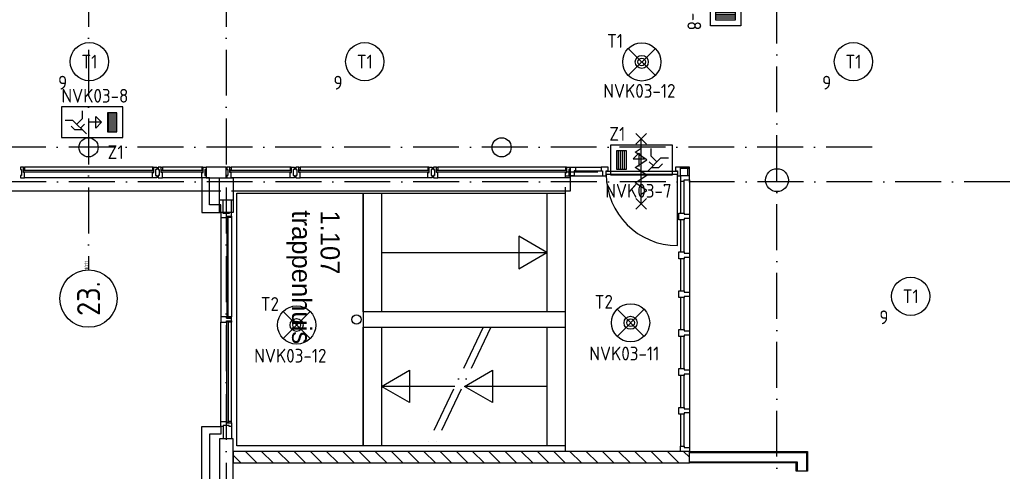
# Model space of a CAD drawing. Header units: millimetres. Extents: x -6587 to 112313, y 244 to 84344.
# Tile 37 of 55: x 65275 to 78146, y 37920 to 43823. Entities that reach past the tile are written whole.
import ezdxf
from ezdxf.enums import TextEntityAlignment as Align

# ---------------------------------------------------------------- set-up
doc = ezdxf.new("R2010")
doc.units = ezdxf.units.MM
doc.header["$LTSCALE"] = 100
doc.linetypes.add('DASHDOT', pattern=[9, 6, -1.5, 0, -1.5])
doc.layers.get('0').update_dxf_attribs({"linetype": 'CONTINUOUS'})
for name, color, linetype in [('AL$2----_STEMPEL', 7, 'CONTINUOUS'), ('AL$7----_STRAMIEN', 1, 'DASHDOT'), ('AL21----_BUITENWAND', 4, 'CONTINUOUS'), ('AL22----_BINNENWAND', 7, 'CONTINUOUS'), ('AL24----_TRAPPEN', 7, 'CONTINUOUS'), ('AL28----_KONSTRUKTIE', 3, 'CONTINUOUS'), ('AL31----_BUITENKOZ', 7, 'CONTINUOUS'), ('AL32----_BINNENKOZ', 7, 'CONTINUOUS'), ('AL65----_BEVEILIGING', 7, 'CONTINUOUS'), ('ALN-----_BLOCKNAAM', 2, 'CONTINUOUS'), ('ALXA1---_RASTER50', 12, 'CONTINUOUS'), ('ALXAB---_PREFABBETON', 1, 'CONTINUOUS'), ('ALXOU---_GLAS', 7, 'CONTINUOUS'), ('BOUW', 8, 'CONTINUOUS'), ('EB63101-_ATTRIB', 2, 'CONTINUOUS'), ('EB63202-_ATTRIB', 2, 'CONTINUOUS'), ('EB63501-_ATTRIB', 2, 'CONTINUOUS'), ('EL63101-_LICHT-ARM', 3, 'CONTINUOUS'), ('EL63202-_NOODVRL-TXT', 3, 'CONTINUOUS'), ('EL63501-_NOODVRL-ARM', 3, 'CONTINUOUS')]:
    doc.layers.add(name, color=color, linetype=linetype)
doc.styles.add('1_8', font='iso', dxfattribs={"width": 0.7, "height": 1.8})
doc.styles.add('BURO-025', font='BUROFONT.shx', dxfattribs={"height": 250})
doc.styles.get("Standard").update_dxf_attribs({"font": 'iso.shx'})

# ---------------------------------------------------------------- blocks, each defined once
blk = doc.blocks.new('ES3G01')
at = {"color": 0}
for p, q in [((-1.77, 1.77), (1.77, -1.77)), ((1.77, 1.77), (-1.77, -1.77))]:
    blk.add_line(p, q, dxfattribs=at)
at = {"color": 6}
blk.add_lwpolyline([(1.77, -1.77), (1.75, -1.75)], dxfattribs=at)
blk.add_circle((0, 0), 2.5)
at = {"color": 0}
for radius in [0.85, 0.5]:
    blk.add_circle((0, 0), radius, dxfattribs=at)
at = {"color": 6, "style": '1_8'}
for tag, flags, p in [('A_CODE', 8, (-3.5, 2.75)), ('SCHAK', 8, (3.5, 2.75)), ('GROEP', 8, (-3.5, -2.75)), ('KAST', 9, (3.5, -2.75))]:
    blk.add_attdef(tag, text='', height=1.8, dxfattribs=dict(at, flags=flags)).set_placement(p, align=Align.MIDDLE)
blk = doc.blocks.new('ES3G00')
blk.add_circle((0, 0), 2.5)
at = {"color": 6, "style": '1_8'}
for tag, flags, p in [('SCHAK', 8, (3.5, 2.75)), ('A_CODE', 8, (0, 0)), ('GROEP', 8, (-3.5, -2.75)), ('KAST', 9, (3.5, -2.75))]:
    blk.add_attdef(tag, text='', height=1.8, dxfattribs=dict(at, flags=flags)).set_placement(p, align=Align.MIDDLE)
blk = doc.blocks.new('ES3N026')
for p, q in [((-1.5, 0.75), (-1, 0.25)), ((0.38, -0.88), (0.38, 0.87)), ((2.25, 1.25), (2.25, -1.25)), ((2.5, 1.25), (2.5, -1.25)), ((2.75, 1.25), (2.75, -1.25)), ((3, 1.25), (3, -1.25))]:
    blk.add_line(p, q)
for points in [[(4.01, 2.01), (4.01, -1.98), (-3.99, -1.98), (-3.99, 2.01)], [(3.25, -1.25), (2, -1.25), (2, 1.25), (3.25, 1.25)], [(0.38, -0.88), (1.12, -0.13), (-0.37, -0.13)]]:
    blk.add_lwpolyline(points, close=True)
for points in [[(-0.75, 1.5), (-2.5, -0.25), (-3.5, -0.25)], [(-1.25, 1), (-2.25, 1), (-2.75, 0.5)], [(-2, 0.25), (-1.25, -0.5), (-1.25, -1.5)]]:
    blk.add_lwpolyline(points)
at = {"color": 2, "style": '1_8', "flags": 8}
blk.add_attdef('NUMMER', text='', height=1.8, dxfattribs=at).set_placement((4, 3.75), align=Align.MIDDLE)
at = {"style": '1_8'}
for tag, flags, p in [('A_CODE', 8, (-3.5, 2.75)), ('SCHAK', 8, (3.5, 2.75)), ('GROEP', 8, (-3.5, -2.75)), ('KAST', 9, (3.5, -2.75))]:
    blk.add_attdef(tag, text='', height=1.8, dxfattribs=dict(at, flags=flags)).set_placement(p, align=Align.MIDDLE_CENTER)
blk = doc.blocks.new('ES3N024')
for p, q in [((-1.5, 0.75), (-1, 0.25)), ((1.25, 0), (-0.5, 0)), ((2.25, 1.25), (2.25, -1.25)), ((2.5, 1.25), (2.5, -1.25)), ((2.75, 1.25), (2.75, -1.25)), ((3, 1.25), (3, -1.25))]:
    blk.add_line(p, q)
for points in [[(4.01, 2.01), (4.01, -1.98), (-3.99, -1.98), (-3.99, 2.01)], [(1.25, 0), (0.5, 0.75), (0.5, -0.75)], [(3.25, -1.25), (2, -1.25), (2, 1.25), (3.25, 1.25)]]:
    blk.add_lwpolyline(points, close=True)
for points in [[(-0.75, 1.5), (-2.5, -0.25), (-3.5, -0.25)], [(-1.25, 1), (-2.25, 1), (-2.75, 0.5)], [(-2, 0.25), (-1.25, -0.5), (-1.25, -1.5)]]:
    blk.add_lwpolyline(points)
at = {"color": 2, "style": '1_8', "flags": 8}
blk.add_attdef('NUMMER', text='', height=1.8, dxfattribs=at).set_placement((4, 3.75), align=Align.MIDDLE)
at = {"style": '1_8'}
for tag, flags, p in [('A_CODE', 8, (-3.5, 2.75)), ('SCHAK', 8, (3.5, 2.75)), ('GROEP', 8, (-3.5, -2.75)), ('KAST', 9, (3.5, -2.75))]:
    blk.add_attdef(tag, text='', height=1.8, dxfattribs=dict(at, flags=flags)).set_placement(p, align=Align.MIDDLE_CENTER)
blk = doc.blocks.new('ES3N021')
for p, q in [((-3, 1.25), (-3, -1.25)), ((-2.75, 1.25), (-2.75, -1.25)), ((-2.5, 1.25), (-2.5, -1.25)), ((-2.25, 1.25), (-2.25, -1.25)), ((-1.25, 0), (0.5, 0)), ((1.5, 0.75), (1, 0.25))]:
    blk.add_line(p, q)
for points in [[(-4, 2), (-4, -2), (4, -2), (4, 2)], [(-3.25, -1.25), (-2, -1.25), (-2, 1.25), (-3.25, 1.25)], [(-1.25, 0), (-0.5, 0.75), (-0.5, -0.75)]]:
    blk.add_lwpolyline(points, close=True)
for points in [[(0.75, 1.5), (2.5, -0.25), (3.5, -0.25)], [(1.25, 1), (2.25, 1), (2.75, 0.5)], [(2, 0.25), (1.25, -0.5), (1.25, -1.5)]]:
    blk.add_lwpolyline(points)
at = {"style": '1_8', "flags": 8}
blk.add_attdef('NUMMER', text='', height=1.8, dxfattribs=at).set_placement((4, 3.75), align=Align.MIDDLE)
at = {"style": '1_8'}
for tag, flags, p in [('A_CODE', 8, (-3.5, 2.75)), ('SCHAK', 8, (3.5, 2.75)), ('GROEP', 8, (-3.5, -2.75)), ('KAST', 9, (3.5, -2.75))]:
    blk.add_attdef(tag, text='', height=1.8, dxfattribs=dict(at, flags=flags)).set_placement(p, align=Align.MIDDLE_CENTER)
blk = doc.blocks.new('1011')
at = {"layer": 'AL$7----_STRAMIEN', "color": 7, "linetype": 'Continuous'}
blk.add_circle((-750, 0), 750, dxfattribs=at)
at = {"layer": 'AL$7----_STRAMIEN', "color": 3, "linetype": 'Continuous'}
blk.add_attdef('STR-NAAM', text='', height=600, rotation=360, dxfattribs=at).set_placement((-750, 0), align=Align.MIDDLE)
at = {"layer": 'ALN-----_BLOCKNAAM', "linetype": 'Continuous'}
blk.add_text('1011', height=100, dxfattribs=at).set_placement((0, 0))

msp = doc.modelspace()

# ---------------------------------------------------------------- linework, layer by layer
at = {"color": 8, "linetype": 'Continuous'}
for p, q in [((72474.8, 41895), (72541.8, 41895)), ((72474.8, 41781), (72474.8, 41895)), ((72541.8, 41848), (72524.8, 41848)), ((72524.8, 41848), (72524.8, 41781)), ((72541.8, 41895), (72541.8, 41848)), ((72967.8, 41895), (72877.8, 41895)), ((72877.8, 41895), (72877.8, 41848)), ((72877.8, 41848), (72894.8, 41848)), ((72894.8, 41848), (72894.8, 41781)), ((72940.8, 41781), (72940.8, 41848)), ((72940.8, 41848), (72967.8, 41848)), ((72967.8, 41848), (72967.8, 41895)), ((73914.8, 41895), (73847.8, 41895)), ((73847.8, 41895), (73847.8, 41848)), ((73847.8, 41848), (73874.8, 41848)), ((73874.8, 41848), (73874.8, 41781)), ((73914.8, 41781), (73914.8, 41895)), ((72524.8, 41781), (72474.8, 41781)), ((72894.8, 41781), (72940.8, 41781)), ((73872.8, 40871), (73872.8, 41801)), ((73874.8, 41781), (73914.8, 41781)), ((73914.8, 41781), (73914.8, 41714)), ((74028.8, 41781), (73914.8, 41781)), ((73914.8, 41714), (73961.8, 41714)), ((73961.8, 41714), (73961.8, 41731)), ((73961.8, 41731), (74028.8, 41731)), ((74028.8, 41731), (74028.8, 41781)), ((73889.8, 41206.3), (73889.8, 41296.3)), ((73889.8, 41296.3), (73961.8, 41296.3)), ((73961.8, 41206.3), (73889.8, 41206.3)), ((73961.8, 41296.3), (73961.8, 41279.3)), ((73961.8, 41279.3), (74028.8, 41279.3)), ((74028.8, 41223.3), (73961.8, 41223.3)), ((73961.8, 41223.3), (73961.8, 41206.3)), ((74028.8, 41279.3), (74028.8, 41223.3)), ((73889.8, 40698.2), (73889.8, 40788.2)), ((73889.8, 40788.2), (73961.8, 40788.2)), ((73961.8, 40698.2), (73889.8, 40698.2)), ((73961.8, 40788.2), (73961.8, 40771.2)), ((73961.8, 40771.2), (74028.8, 40771.2)), ((74028.8, 40715.2), (73961.8, 40715.2)), ((73961.8, 40715.2), (73961.8, 40698.2)), ((74028.8, 40771.2), (74028.8, 40715.2)), ((73889.8, 40190.1), (73889.8, 40280.1)), ((73889.8, 40280.1), (73961.8, 40280.1)), ((73961.8, 40190.1), (73889.8, 40190.1)), ((73961.8, 40280.1), (73961.8, 40263.1)), ((73961.8, 40263.1), (74028.8, 40263.1)), ((74028.8, 40207.1), (73961.8, 40207.1)), ((73961.8, 40207.1), (73961.8, 40190.1)), ((74028.8, 40263.1), (74028.8, 40207.1)), ((73889.8, 39681.9), (73889.8, 39771.9)), ((73889.8, 39771.9), (73961.8, 39771.9)), ((73961.8, 39681.9), (73889.8, 39681.9)), ((73961.8, 39771.9), (73961.8, 39754.9)), ((73961.8, 39754.9), (74028.8, 39754.9)), ((74028.8, 39698.9), (73961.8, 39698.9)), ((73961.8, 39698.9), (73961.8, 39681.9)), ((74028.8, 39754.9), (74028.8, 39698.9)), ((73889.8, 39173.8), (73889.8, 39263.8)), ((73889.8, 39263.8), (73961.8, 39263.8)), ((73961.8, 39263.8), (73961.8, 39246.8)), ((73961.8, 39173.8), (73889.8, 39173.8)), ((73961.8, 39246.8), (74028.8, 39246.8)), ((74028.8, 39190.8), (73961.8, 39190.8)), ((73961.8, 39190.8), (73961.8, 39173.8)), ((74028.8, 39246.8), (74028.8, 39190.8)), ((73889.8, 38665.6), (73889.8, 38755.6)), ((73889.8, 38755.6), (73961.8, 38755.6)), ((73961.8, 38755.6), (73961.8, 38738.6)), ((73961.8, 38665.6), (73889.8, 38665.6)), ((73961.8, 38738.6), (74028.8, 38738.6)), ((74028.8, 38682.6), (73961.8, 38682.6)), ((73961.8, 38682.6), (73961.8, 38665.6)), ((74028.8, 38738.6), (74028.8, 38682.6)), ((73914.8, 38180.5), (73914.8, 38247.5)), ((73914.8, 38247.5), (73961.8, 38247.5)), ((73961.8, 38247.5), (73961.8, 38230.5)), ((73961.8, 38230.5), (74028.8, 38230.5)), ((74028.8, 38230.5), (74028.8, 38180.5)), ((74028.8, 38180.5), (73914.8, 38180.5))]:
    msp.add_line(p, q, dxfattribs=at)
msp.add_arc((73872.8, 41801), 930, 180, 270, dxfattribs=at)
at = {"layer": 'AL$2----_STEMPEL', "color": 8}
for p, q in [((67934.3, 39938.5), (67904.8, 39938.5)), ((67904.8, 39938.5), (67904.8, 39871.5)), ((67976.8, 39938.5), (67934.3, 39938.5)), ((67976.8, 39921.5), (67976.8, 39938.5)), ((68005.8, 39921.5), (67976.8, 39921.5)), ((68043.8, 39921.5), (68005.8, 39921.5)), ((68043.8, 39888.5), (68043.8, 39921.5)), ((67904.8, 39871.5), (67976.8, 39871.5)), ((67976.8, 39871.5), (67976.8, 39888.5)), ((67976.8, 39888.5), (68043.8, 39888.5))]:
    msp.add_line(p, q, dxfattribs=at)
at = {"layer": 'AL$7----_STRAMIEN', "color": 1}
for p, q in [((66174.8, 76734.4), (66174.8, 40552.4)), ((67974.8, 76734.4), (67974.8, 7566.2)), ((75174.8, 7509.2), (75174.8, 54196.6)), ((76417.2, 42155), (4672.8, 42155)), ((81821.1, 41705), (3582.8, 41705))]:
    msp.add_line(p, q, dxfattribs=at)
at = {"layer": 'AL21----_BUITENWAND', "color": 8}
for p, q in [((72474.8, 41585), (72474.8, 41895)), ((67754.8, 41756), (67654.8, 41756)), ((67654.8, 41756), (67654.8, 41305)), ((67754.8, 41405), (67754.8, 41756)), ((49434.8, 41585), (67905.3, 41585)), ((68044.3, 41585), (72474.8, 41585)), ((67904.8, 41405), (67754.8, 41405)), ((67904.8, 41305), (67904.8, 41405)), ((67654.8, 41305), (67904.8, 41305)), ((67654.8, 37720), (67654.8, 38505)), ((67654.8, 38505), (67904.8, 38505)), ((67904.8, 38505), (67904.8, 38405)), ((67904.8, 38405), (67754.8, 38405)), ((67754.8, 38405), (67754.8, 37820))]:
    msp.add_line(p, q, dxfattribs=at)
at = {"layer": 'AL22----_BINNENWAND', "color": 8}
for p, q in [((74028.8, 38180.5), (75574.8, 38180.5)), ((74028.8, 38030.5), (74028.8, 38180.5)), ((75574.8, 38180.5), (75574.8, 37920)), ((75424.8, 38030.5), (74028.8, 38030.5)), ((75424.8, 37920), (75424.8, 38030.5)), ((75574.8, 37920), (75424.8, 37920))]:
    msp.add_line(p, q, dxfattribs=at)
at = {"layer": 'AL22----_BINNENWAND', "color": 8, "linetype": 'Continuous'}
for p, q in [((74028.8, 38165.5), (75559.8, 38165.5)), ((75559.8, 38165.5), (75559.8, 37920)), ((74028.8, 38045.5), (75439.8, 38045.5)), ((75439.8, 38045.5), (75439.8, 37920))]:
    msp.add_line(p, q, dxfattribs=at)
at = {"layer": 'AL24----_TRAPPEN', "color": 8}
for p, q in [((72404.8, 41635), (72404.8, 38175)), ((68114.8, 38255), (68114.8, 41555)), ((68114.8, 41555), (69764.8, 41555)), ((69764.8, 41555), (69764.8, 38255)), ((69764.8, 41555), (72404.8, 41555)), ((69764.8, 40005), (69764.8, 41555)), ((70004.8, 41555), (70004.8, 40005)), ((72164.8, 41555), (72164.8, 40005)), ((72404.8, 41555), (72404.8, 40005)), ((72404.8, 40005), (69764.8, 40005)), ((70004.8, 39805), (70004.8, 38255)), ((72164.8, 39805), (72164.8, 38255)), ((69764.8, 38255), (68114.8, 38255))]:
    msp.add_line(p, q, dxfattribs=at)
for points in [[(72164.8, 40780), (71798.3, 40991.6), (71798.3, 40568.4)], [(69764.8, 39805), (72404.8, 39805), (72404.8, 38255), (69764.8, 38255)], [(70004.8, 39030), (70371.4, 39241.6), (70371.4, 38818.4)], [(71087.8, 39030), (71454.3, 39241.6), (71454.3, 38818.4)]]:
    msp.add_lwpolyline(points, close=True, dxfattribs=at)
for points in [[(70004.8, 40780), (72164.8, 40780)], [(70964.5, 39030), (70004.8, 39030)], [(72164.8, 39030), (71087.8, 39030)]]:
    msp.add_lwpolyline(points, dxfattribs=at)
at = {"layer": 'AL24----_TRAPPEN', "color": 8, "linetype": 'DASHDOT'}
for points in [[(71334.5, 39805), (70594.5, 38255)], [(71434.5, 39805), (70694.5, 38255)]]:
    msp.add_lwpolyline(points, dxfattribs=at)
at = {"layer": 'AL24----_TRAPPEN', "color": 8}
msp.add_circle((69677.8, 39905), 60, dxfattribs=at)
at = {"layer": 'AL28----_KONSTRUKTIE', "color": 8}
for p, q in [((67884.8, 41305), (67884.8, 41756)), ((67884.8, 41756), (68064.8, 41756)), ((67884.8, 41465), (67884.8, 41756)), ((67884.8, 41756), (68064.8, 41756)), ((68064.8, 41756), (68064.8, 41305)), ((68064.8, 41756), (68064.8, 41465)), ((68064.8, 41465), (67884.8, 41465)), ((68064.8, 41305), (67884.8, 41305)), ((74028.8, 38180.5), (68064.8, 38180.5)), ((74028.8, 38030.5), (74028.8, 38180.5)), ((68064.8, 38030.5), (74028.8, 38030.5))]:
    msp.add_line(p, q, dxfattribs=at)
at = {"layer": 'AL28----_KONSTRUKTIE', "color": 8, "linetype": 'Continuous'}
for p, q in [((68064.8, 38345.1), (67884.8, 38345.1)), ((67884.8, 38345.1), (67884.8, 37720)), ((68064.8, 37812.4), (68064.8, 38345.1))]:
    msp.add_line(p, q, dxfattribs=at)
at = {"layer": 'AL28----_KONSTRUKTIE', "color": 8}
for centre, radius in [((66174.8, 42155), 125), ((71574.8, 42155), 125), ((75174.8, 41726), 150)]:
    msp.add_circle(centre, radius, dxfattribs=at)
at = {"layer": 'AL31----_BUITENKOZ', "color": 8, "linetype": 'Continuous'}
for p, q in [((65322.8, 41895), (65283.8, 41895)), ((65283.8, 41895), (65283.8, 41889)), ((65283.8, 41889), (65283.8, 41875)), ((65283.8, 41875), (65283.8, 41875)), ((65283.8, 41875), (65283.8, 41865)), ((65283.8, 41865), (65297.8, 41865)), ((65297.8, 41865), (65297.8, 41785)), ((65322.8, 41828), (65322.8, 41895)), ((65322.8, 41858), (65322.8, 41890)), ((65322.8, 41890), (65327.8, 41890)), ((65339.8, 41858), (65322.8, 41858)), ((65327.8, 41890), (65327.8, 41895)), ((65327.8, 41895), (65339.8, 41895)), ((65339.8, 41895), (65339.8, 41858)), ((67021.8, 41895), (67009.8, 41895)), ((67009.8, 41895), (67009.8, 41858)), ((67009.8, 41858), (67026.8, 41858)), ((67021.8, 41890), (67021.8, 41895)), ((67026.8, 41890), (67021.8, 41890)), ((67026.8, 41895), (67065.8, 41895)), ((67026.8, 41828), (67026.8, 41895)), ((67026.8, 41858), (67026.8, 41890)), ((67065.8, 41865.5), (67051.8, 41865.5)), ((67051.8, 41865.5), (67051.8, 41785.5)), ((67065.8, 41895), (67065.8, 41889)), ((67065.8, 41889), (67065.8, 41875)), ((67065.8, 41875), (67065.8, 41875)), ((67065.8, 41875), (67065.8, 41865.5)), ((67122.8, 41895), (67083.8, 41895)), ((67083.8, 41895), (67083.8, 41889)), ((67083.8, 41889), (67083.8, 41875)), ((67083.8, 41875), (67083.8, 41875)), ((67083.8, 41875), (67083.8, 41865)), ((67083.8, 41865), (67097.8, 41865)), ((67097.8, 41865), (67097.8, 41785)), ((67122.8, 41828), (67122.8, 41895)), ((67122.8, 41858), (67122.8, 41890)), ((67122.8, 41890), (67127.8, 41890)), ((67139.8, 41858), (67122.8, 41858)), ((67127.8, 41890), (67127.8, 41895)), ((67127.8, 41895), (67139.8, 41895)), ((67139.8, 41895), (67139.8, 41858)), ((67666.8, 41895), (67654.8, 41895)), ((67654.8, 41895), (67654.8, 41858)), ((67654.8, 41858), (67671.8, 41858)), ((67666.8, 41890), (67666.8, 41895)), ((67671.8, 41890), (67666.8, 41890)), ((67671.8, 41895), (67710.8, 41895)), ((67671.8, 41828), (67671.8, 41895)), ((67671.8, 41858), (67671.8, 41890)), ((67710.8, 41865.5), (67696.8, 41865.5)), ((67696.8, 41865.5), (67696.8, 41785.5)), ((67710.8, 41895), (67710.8, 41889)), ((67710.8, 41889), (67710.8, 41875)), ((67710.8, 41875), (67710.8, 41875)), ((67710.8, 41875), (67710.8, 41865.5)), ((68022.8, 41895), (67983.8, 41895)), ((67983.8, 41895), (67983.8, 41889)), ((67983.8, 41889), (67983.8, 41875)), ((67983.8, 41875), (67983.8, 41875)), ((67983.8, 41875), (67983.8, 41865)), ((67983.8, 41865), (67997.8, 41865)), ((67997.8, 41865), (67997.8, 41785)), ((68022.8, 41828), (68022.8, 41895)), ((68022.8, 41858), (68022.8, 41890)), ((68022.8, 41890), (68027.8, 41890)), ((68039.8, 41858), (68022.8, 41858)), ((68027.8, 41890), (68027.8, 41895)), ((68027.8, 41895), (68039.8, 41895)), ((68039.8, 41895), (68039.8, 41858)), ((68821.8, 41895), (68809.8, 41895)), ((68809.8, 41895), (68809.8, 41858)), ((68809.8, 41858), (68826.8, 41858)), ((68821.8, 41890), (68821.8, 41895)), ((68826.8, 41890), (68821.8, 41890)), ((68826.8, 41895), (68865.8, 41895)), ((68826.8, 41828), (68826.8, 41895)), ((68826.8, 41858), (68826.8, 41890)), ((68865.8, 41865), (68851.8, 41865)), ((68851.8, 41865), (68851.8, 41785)), ((68865.8, 41895), (68865.8, 41889)), ((68865.8, 41889), (68865.8, 41875)), ((68865.8, 41875), (68865.8, 41875)), ((68865.8, 41875), (68865.8, 41865)), ((68922.8, 41895), (68883.8, 41895)), ((68883.8, 41895), (68883.8, 41889)), ((68883.8, 41889), (68883.8, 41875)), ((68883.8, 41875), (68883.8, 41875)), ((68883.8, 41875), (68883.8, 41865)), ((68883.8, 41865), (68897.8, 41865)), ((68897.8, 41865), (68897.8, 41785)), ((68922.8, 41828), (68922.8, 41895)), ((68922.8, 41858), (68922.8, 41890)), ((68922.8, 41890), (68927.8, 41890)), ((68939.8, 41858), (68922.8, 41858)), ((68927.8, 41890), (68927.8, 41895)), ((68927.8, 41895), (68939.8, 41895)), ((68939.8, 41895), (68939.8, 41858)), ((70621.8, 41895), (70609.8, 41895)), ((70609.8, 41895), (70609.8, 41858)), ((70609.8, 41858), (70626.8, 41858)), ((70621.8, 41890), (70621.8, 41895)), ((70626.8, 41890), (70621.8, 41890)), ((70626.8, 41895), (70665.8, 41895)), ((70626.8, 41828), (70626.8, 41895)), ((70626.8, 41858), (70626.8, 41890)), ((70665.8, 41865.5), (70651.8, 41865.5)), ((70651.8, 41865.5), (70651.8, 41785.5)), ((70665.8, 41895), (70665.8, 41889)), ((70665.8, 41889), (70665.8, 41875)), ((70665.8, 41875), (70665.8, 41875)), ((70665.8, 41875), (70665.8, 41865.5)), ((70722.8, 41895), (70683.8, 41895)), ((70683.8, 41895), (70683.8, 41889)), ((70683.8, 41889), (70683.8, 41875)), ((70683.8, 41875), (70683.8, 41875)), ((70683.8, 41875), (70683.8, 41865)), ((70683.8, 41865), (70697.8, 41865)), ((70697.8, 41865), (70697.8, 41785)), ((70722.8, 41828), (70722.8, 41895)), ((70722.8, 41858), (70722.8, 41890)), ((70722.8, 41890), (70727.8, 41890)), ((70739.8, 41858), (70722.8, 41858)), ((70727.8, 41890), (70727.8, 41895)), ((70727.8, 41895), (70739.8, 41895)), ((70739.8, 41895), (70739.8, 41858)), ((72421.8, 41895), (72409.8, 41895)), ((72409.8, 41895), (72409.8, 41858)), ((72409.8, 41858), (72426.8, 41858)), ((72421.8, 41890), (72421.8, 41895)), ((72426.8, 41890), (72421.8, 41890)), ((72426.8, 41895), (72465.8, 41895)), ((72426.8, 41828), (72426.8, 41895)), ((72426.8, 41858), (72426.8, 41890)), ((72465.8, 41865.5), (72451.8, 41865.5)), ((72451.8, 41865.5), (72451.8, 41785.5)), ((72465.8, 41895), (72465.8, 41889)), ((72465.8, 41889), (72465.8, 41875)), ((72465.8, 41875), (72465.8, 41875)), ((72465.8, 41875), (72465.8, 41865.5)), ((72942.8, 41801), (72942.8, 41842)), ((72942.8, 41842), (73872.8, 41842)), ((73872.8, 41842), (73872.8, 41801)), ((65297.8, 41785), (65283.8, 41785)), ((65283.8, 41785), (65283.8, 41776)), ((65283.8, 41776), (65283.8, 41776)), ((65283.8, 41776), (65283.8, 41762)), ((65283.8, 41762), (65283.8, 41756)), ((65283.8, 41756), (65302.8, 41756)), ((65302.8, 41756), (65339.8, 41756)), ((65339.8, 41828), (65322.8, 41828)), ((65339.8, 41775), (65339.8, 41828)), ((65339.8, 41767), (65339.8, 41775)), ((65339.8, 41763), (65339.8, 41767)), ((65339.8, 41756), (65339.8, 41763)), ((67009.8, 41775), (67009.8, 41828)), ((67009.8, 41828), (67026.8, 41828)), ((67009.8, 41767), (67009.8, 41775)), ((67009.8, 41763), (67009.8, 41767)), ((67009.8, 41756), (67009.8, 41763)), ((67046.9, 41756), (67009.8, 41756)), ((67065.8, 41756), (67046.9, 41756)), ((67051.8, 41785.5), (67065.8, 41785.5)), ((67065.8, 41785.5), (67065.8, 41775.5)), ((67065.8, 41775.5), (67065.8, 41775.5)), ((67065.8, 41775.5), (67065.8, 41762)), ((67065.8, 41762), (67065.8, 41756)), ((67097.8, 41785), (67083.8, 41785)), ((67083.8, 41785), (67083.8, 41776)), ((67083.8, 41776), (67083.8, 41776)), ((67083.8, 41776), (67083.8, 41762)), ((67083.8, 41762), (67083.8, 41756)), ((67083.8, 41756), (67102.8, 41756)), ((67102.8, 41756), (67139.8, 41756)), ((67139.8, 41828), (67122.8, 41828)), ((67139.8, 41775), (67139.8, 41828)), ((67139.8, 41767), (67139.8, 41775)), ((67139.8, 41763), (67139.8, 41767)), ((67139.8, 41756), (67139.8, 41763)), ((67654.8, 41775), (67654.8, 41828)), ((67654.8, 41828), (67671.8, 41828)), ((67654.8, 41767), (67654.8, 41775)), ((67654.8, 41763), (67654.8, 41767)), ((67654.8, 41756), (67654.8, 41763)), ((67691.9, 41756), (67654.8, 41756)), ((67710.8, 41756), (67691.9, 41756)), ((67696.8, 41785.5), (67710.8, 41785.5)), ((67710.8, 41785.5), (67710.8, 41775.5)), ((67710.8, 41775.5), (67710.8, 41775.5)), ((67710.8, 41775.5), (67710.8, 41762)), ((67710.8, 41762), (67710.8, 41756)), ((67997.8, 41785), (67983.8, 41785)), ((67983.8, 41785), (67983.8, 41776)), ((67983.8, 41776), (67983.8, 41776)), ((67983.8, 41776), (67983.8, 41762)), ((67983.8, 41762), (67983.8, 41756)), ((67983.8, 41756), (68002.8, 41756)), ((68002.8, 41756), (68039.8, 41756)), ((68039.8, 41828), (68022.8, 41828)), ((68039.8, 41775), (68039.8, 41828)), ((68039.8, 41767), (68039.8, 41775)), ((68039.8, 41763), (68039.8, 41767)), ((68039.8, 41756), (68039.8, 41763)), ((68809.8, 41775), (68809.8, 41828)), ((68809.8, 41828), (68826.8, 41828)), ((68809.8, 41767), (68809.8, 41775)), ((68809.8, 41763), (68809.8, 41767)), ((68809.8, 41756), (68809.8, 41763)), ((68846.9, 41756), (68809.8, 41756)), ((68865.8, 41756), (68846.9, 41756)), ((68851.8, 41785), (68865.8, 41785)), ((68865.8, 41785), (68865.8, 41775.5)), ((68865.8, 41775.5), (68865.8, 41775.5)), ((68865.8, 41775.5), (68865.8, 41762)), ((68865.8, 41762), (68865.8, 41756)), ((68897.8, 41785), (68883.8, 41785)), ((68883.8, 41785), (68883.8, 41776)), ((68883.8, 41776), (68883.8, 41776)), ((68883.8, 41776), (68883.8, 41762)), ((68883.8, 41762), (68883.8, 41756)), ((68883.8, 41756), (68902.8, 41756)), ((68902.8, 41756), (68939.8, 41756)), ((68939.8, 41828), (68922.8, 41828)), ((68939.8, 41775), (68939.8, 41828)), ((68939.8, 41767), (68939.8, 41775)), ((68939.8, 41763), (68939.8, 41767)), ((68939.8, 41756), (68939.8, 41763)), ((70609.8, 41775), (70609.8, 41828)), ((70609.8, 41828), (70626.8, 41828)), ((70609.8, 41767), (70609.8, 41775)), ((70609.8, 41763), (70609.8, 41767)), ((70609.8, 41756), (70609.8, 41763)), ((70646.9, 41756), (70609.8, 41756)), ((70665.8, 41756), (70646.9, 41756)), ((70651.8, 41785.5), (70665.8, 41785.5)), ((70665.8, 41785.5), (70665.8, 41775.5)), ((70665.8, 41775.5), (70665.8, 41775.5)), ((70665.8, 41775.5), (70665.8, 41762)), ((70665.8, 41762), (70665.8, 41756)), ((70697.8, 41785), (70683.8, 41785)), ((70683.8, 41785), (70683.8, 41776)), ((70683.8, 41776), (70683.8, 41776)), ((70683.8, 41776), (70683.8, 41762)), ((70683.8, 41762), (70683.8, 41756)), ((70683.8, 41756), (70702.8, 41756)), ((70702.8, 41756), (70739.8, 41756)), ((70739.8, 41828), (70722.8, 41828)), ((70739.8, 41775), (70739.8, 41828)), ((70739.8, 41767), (70739.8, 41775)), ((70739.8, 41763), (70739.8, 41767)), ((70739.8, 41756), (70739.8, 41763)), ((72409.8, 41775), (72409.8, 41828)), ((72409.8, 41828), (72426.8, 41828)), ((72409.8, 41767), (72409.8, 41775)), ((72409.8, 41763), (72409.8, 41767)), ((72409.8, 41756), (72409.8, 41763)), ((72446.9, 41756), (72409.8, 41756)), ((72465.8, 41756), (72446.9, 41756)), ((72451.8, 41785.5), (72465.8, 41785.5)), ((72465.8, 41785.5), (72465.8, 41775.5)), ((72465.8, 41775.5), (72465.8, 41775.5)), ((72465.8, 41775.5), (72465.8, 41762)), ((72465.8, 41762), (72465.8, 41756)), ((73872.8, 41801), (72942.8, 41801))]:
    msp.add_line(p, q, dxfattribs=at)
at = {"layer": 'AL31----_BUITENKOZ', "color": 8}
for p, q in [((67009.8, 41895), (65339.8, 41895)), ((67654.8, 41895), (67139.8, 41895)), ((68809.8, 41895), (68039.8, 41895)), ((70609.8, 41895), (68939.8, 41895)), ((72409.8, 41895), (70739.8, 41895)), ((67009.8, 41756), (65339.8, 41756)), ((67654.8, 41756), (67139.8, 41756)), ((68809.8, 41756), (68039.8, 41756)), ((70609.8, 41756), (68939.8, 41756)), ((72409.8, 41756), (70739.8, 41756)), ((67934.3, 41305), (67934.3, 41465)), ((68043.8, 41305), (68043.8, 41465)), ((67904.8, 41238), (67904.8, 39938.5)), ((68043.8, 41238), (68043.8, 39938.5)), ((67980.8, 39938.5), (67976.8, 39938.5)), ((67976.8, 39938.5), (67976.8, 39921.5)), ((67976.8, 39921.5), (68005.8, 39921.5)), ((67980.8, 39925.5), (67980.8, 39938.5)), ((68001.8, 39925.5), (67980.8, 39925.5)), ((68005.8, 39938.5), (68001.8, 39938.5)), ((68001.8, 39938.5), (68001.8, 39925.5)), ((68043.8, 39938.5), (68005.8, 39938.5)), ((68005.8, 39938.5), (68005.8, 39921.5)), ((68005.8, 39921.5), (68005.8, 39938.5)), ((68005.8, 39921.5), (68043.8, 39921.5)), ((68043.8, 39921.5), (68043.8, 39938.5)), ((67904.8, 38572), (67904.8, 39871.5)), ((67976.8, 39871.5), (67976.8, 39888.5)), ((67976.8, 39888.5), (68005.8, 39888.5)), ((67980.8, 39871.5), (67976.8, 39871.5)), ((68001.8, 39884.5), (67980.8, 39884.5)), ((67980.8, 39884.5), (67980.8, 39871.5)), ((68001.8, 39871.5), (68001.8, 39884.5)), ((68005.8, 39871.5), (68001.8, 39871.5)), ((68005.8, 39888.5), (68043.8, 39888.5)), ((68005.8, 39871.5), (68005.8, 39888.5)), ((68005.8, 39888.5), (68005.8, 39871.5)), ((68043.8, 39871.5), (68005.8, 39871.5)), ((68043.8, 39888.5), (68043.8, 39871.5)), ((68043.8, 38572), (68043.8, 39871.5)), ((67904.8, 38505.1), (67904.8, 38572.1)), ((67904.8, 38572.1), (67976.8, 38572.1)), ((67934.3, 38505.1), (67904.8, 38505.1)), ((68014.3, 38519.1), (67934.3, 38519.1)), ((67934.3, 38519.1), (67934.3, 38505.1)), ((67934.3, 38505.1), (67934.3, 38345.1)), ((67976.8, 38572.1), (67976.8, 38555.1)), ((67980.8, 38572.1), (67976.8, 38572.1)), ((67976.8, 38572.1), (67976.8, 38555.1)), ((67976.8, 38555.1), (68043.8, 38555.1)), ((67976.8, 38555.1), (68005.8, 38555.1)), ((67980.8, 38559.1), (67980.8, 38572.1)), ((68001.8, 38559.1), (67980.8, 38559.1)), ((68005.8, 38572.1), (68001.8, 38572.1)), ((68001.8, 38572.1), (68001.8, 38559.1)), ((68043.8, 38572.1), (68005.8, 38572.1)), ((68005.8, 38572.1), (68005.8, 38555.1)), ((68005.8, 38555.1), (68005.8, 38572.1)), ((68005.8, 38555.1), (68043.8, 38555.1)), ((68014.3, 38505.1), (68014.3, 38519.1)), ((68043.8, 38505.1), (68014.3, 38505.1)), ((68043.8, 38555.1), (68043.8, 38572.1)), ((68043.8, 38555.1), (68043.8, 38505.1)), ((68043.8, 38505.1), (68043.8, 38345.1))]:
    msp.add_line(p, q, dxfattribs=at)
for points in [[(67976.8, 41238), (67976.8, 41255), (68043.8, 41255), (68043.8, 41305), (68014.3, 41305), (68014.3, 41291), (67934.3, 41291), (67934.3, 41305), (67904.8, 41305), (67904.8, 41238)], [(68005.8, 41238), (68001.8, 41238), (68001.8, 41251), (67980.8, 41251), (67980.8, 41238), (67976.8, 41238), (67976.8, 41255), (68005.8, 41255)], [(68005.8, 41255), (68043.8, 41255), (68043.8, 41238), (68005.8, 41238)]]:
    msp.add_lwpolyline(points, close=True, dxfattribs=at)
at = {"layer": 'AL32----_BINNENKOZ', "color": 8}
for p, q in [((67710.8, 41895), (67710.8, 41756)), ((67974.8, 41895), (67710.8, 41895)), ((67974.8, 41756), (67974.8, 41895)), ((72418.8, 41895), (72834.8, 41895)), ((74028.8, 41895), (73905, 41895)), ((74010.8, 41877), (73905, 41877)), ((74010.8, 41877), (74028.8, 41895)), ((74010.8, 41786), (74010.8, 41877)), ((74028.8, 41786), (74028.8, 41895)), ((67710.8, 41756), (67974.8, 41756)), ((72401.8, 41781), (72851.8, 41781)), ((72834.8, 41832), (72418.8, 41832)), ((73914.8, 41714), (73914.8, 41296.3)), ((73961.8, 41296.3), (73961.8, 41714)), ((74028.8, 41731), (74028.8, 41279.3)), ((73914.8, 41206.3), (73914.8, 40788.2)), ((73961.8, 40788.2), (73961.8, 41206.3)), ((74028.8, 41223.3), (74028.8, 40771.2)), ((73914.8, 40698.2), (73914.8, 40280.1)), ((73961.8, 40280.1), (73961.8, 40698.2)), ((74028.8, 40715.2), (74028.8, 40263.1)), ((73914.8, 40190.1), (73914.8, 39771.9)), ((73961.8, 39771.9), (73961.8, 40190.1)), ((74028.8, 40207.1), (74028.8, 39754.9)), ((73914.8, 39681.9), (73914.8, 39263.8)), ((73961.8, 39263.8), (73961.8, 39681.9)), ((74028.8, 39698.9), (74028.8, 39246.8)), ((73914.8, 39173.8), (73914.8, 38755.6)), ((73961.8, 38755.6), (73961.8, 39173.8)), ((74028.8, 39190.8), (74028.8, 38738.6)), ((73914.8, 38665.6), (73914.8, 38247.5)), ((73961.8, 38247.5), (73961.8, 38665.6)), ((74028.8, 38682.6), (74028.8, 38230.5))]:
    msp.add_line(p, q, dxfattribs=at)
at = {"layer": 'AL32----_BINNENKOZ', "color": 8, "linetype": 'Continuous'}
for p, q in [((72541.8, 41895), (72877.8, 41895)), ((72541.8, 41848), (72877.8, 41848)), ((72524.8, 41781), (72894.8, 41781))]:
    msp.add_line(p, q, dxfattribs=at)
at = {"layer": 'AL65----_BEVEILIGING', "color": 8, "linetype": 'Continuous'}
for p, q in [((73327.8, 42197), (73467.8, 42337)), ((73467.8, 42197), (73327.8, 42337)), ((73397.8, 41417), (73397.8, 42267)), ((73322.8, 42092), (73397.8, 42142)), ((73472.8, 41992), (73322.8, 42092)), ((73397.8, 41942), (73472.8, 41992)), ((73322.8, 41892), (73397.8, 41942)), ((73472.8, 41792), (73322.8, 41892)), ((73322.8, 41692), (73397.8, 41742)), ((73397.8, 41742), (73472.8, 41792)), ((73472.8, 41592), (73322.8, 41692)), ((73397.8, 41542), (73472.8, 41592)), ((73327.8, 41347), (73467.8, 41487)), ((73467.8, 41347), (73327.8, 41487))]:
    msp.add_line(p, q, dxfattribs=at)
at = {"layer": 'ALXA1---_RASTER50', "color": 8}
for p, q in [((68066, 38180.5), (68066, 38030.5)), ((74028, 38180.5), (74028, 38030.5))]:
    msp.add_line(p, q, dxfattribs=at)
at = {"layer": 'ALXAB---_PREFABBETON', "color": 8}
for p, q in [((68064.8, 38129.3), (68163.6, 38030.5)), ((68225.8, 38180.5), (68375.8, 38030.5)), ((68437.9, 38180.5), (68587.9, 38030.5)), ((68650, 38180.5), (68800, 38030.5)), ((68862.2, 38180.5), (69012.2, 38030.5)), ((69074.3, 38180.5), (69224.3, 38030.5)), ((69286.4, 38180.5), (69436.4, 38030.5)), ((69498.6, 38180.5), (69648.6, 38030.5)), ((69710.7, 38180.5), (69860.7, 38030.5)), ((69922.8, 38180.5), (70072.8, 38030.5)), ((70135, 38180.5), (70285, 38030.5)), ((70347.1, 38180.5), (70497.1, 38030.5)), ((70559.2, 38180.5), (70709.2, 38030.5)), ((70771.4, 38180.5), (70921.4, 38030.5)), ((70983.5, 38180.5), (71133.5, 38030.5)), ((71195.6, 38180.5), (71345.6, 38030.5)), ((71407.8, 38180.5), (71557.8, 38030.5)), ((71619.9, 38180.5), (71769.9, 38030.5)), ((71832, 38180.5), (71982, 38030.5)), ((72044.2, 38180.5), (72194.2, 38030.5)), ((72256.3, 38180.5), (72406.3, 38030.5)), ((72468.4, 38180.5), (72618.4, 38030.5)), ((72680.5, 38180.5), (72830.5, 38030.5)), ((72892.7, 38180.5), (73042.7, 38030.5)), ((73104.8, 38180.5), (73254.8, 38030.5)), ((73316.9, 38180.5), (73466.9, 38030.5)), ((73529.1, 38180.5), (73679.1, 38030.5)), ((73741.2, 38180.5), (73891.2, 38030.5)), ((73953.3, 38180.5), (74028.8, 38105))]:
    msp.add_line(p, q, dxfattribs=at)
at = {"layer": 'ALXOU---_GLAS', "color": 8}
for p, q in [((65324.8, 41830), (65324.8, 41856)), ((65324.8, 41856), (67024.8, 41856)), ((67024.8, 41856), (67024.8, 41830)), ((67124.8, 41830), (67124.8, 41856)), ((67124.8, 41856), (67669.8, 41856)), ((67669.8, 41856), (67669.8, 41830)), ((68024.8, 41830), (68024.8, 41856)), ((68024.8, 41856), (68824.8, 41856)), ((68824.8, 41856), (68824.8, 41830)), ((68924.8, 41830), (68924.8, 41856)), ((68924.8, 41856), (70624.8, 41856)), ((70624.8, 41856), (70624.8, 41830)), ((70724.8, 41830), (70724.8, 41856)), ((70724.8, 41856), (72424.8, 41856)), ((72424.8, 41856), (72424.8, 41830)), ((67024.8, 41830), (65324.8, 41830)), ((67669.8, 41830), (67124.8, 41830)), ((68824.8, 41830), (68024.8, 41830)), ((70624.8, 41830), (68924.8, 41830)), ((72424.8, 41830), (70724.8, 41830)), ((68001.8, 41251), (67980.8, 41251)), ((67980.8, 41251), (67980.8, 39925.5)), ((68001.8, 39925.5), (68001.8, 41251)), ((67980.8, 39925.5), (68001.8, 39925.5)), ((67980.8, 39884.5), (68001.8, 39884.5)), ((67980.8, 38559), (67980.8, 39884.5)), ((68001.8, 39884.5), (68001.8, 38559)), ((68001.8, 38559), (67980.8, 38559))]:
    msp.add_line(p, q, dxfattribs=at)

# ---------------------------------------------------------------- block references
at = {"layer": 'AL$7----_STRAMIEN', "xscale": 0.5, "yscale": 0.5, "zscale": 0.5, "rotation": 90}
msp.add_blockref('1011', (66174.8, 40552.4), dxfattribs=at).add_auto_attribs({'STR-NAAM': '23.'})
at = {"layer": 'EL63101-_LICHT-ARM'}
ref = msp.add_blockref('ES3G00', (66186.1, 43275.4, 2600), dxfattribs=dict(at, xscale=100, yscale=100, zscale=100))
ref.add_attrib('A_CODE', 'T1', dxfattribs={"layer": 'EB63101-_ATTRIB', "color": 1, "height": 180, "style": '1_8', "flags": 8}).set_placement((66186.1, 43275.4, 2600), align=Align.MIDDLE)
ref.add_attrib('GROEP', '9', dxfattribs={"layer": 'EB63101-_ATTRIB', "color": 1, "height": 180, "style": '1_8', "flags": 8}).set_placement((65836.1, 43000.4, 2600), align=Align.MIDDLE)
ref = msp.add_blockref('ES3G00', (69786.1, 43275.4, 2600), dxfattribs=dict(at, xscale=100, yscale=100, zscale=100))
ref.add_attrib('A_CODE', 'T1', dxfattribs={"layer": 'EB63101-_ATTRIB', "color": 1, "height": 180, "style": '1_8', "flags": 8}).set_placement((69786.1, 43275.4, 2600), align=Align.MIDDLE)
ref.add_attrib('GROEP', '9', dxfattribs={"layer": 'EB63101-_ATTRIB', "color": 1, "height": 180, "style": '1_8', "flags": 8}).set_placement((69436.1, 43000.4, 2600), align=Align.MIDDLE)
ref = msp.add_blockref('ES3G00', (76174.1, 43275.4, 2600), dxfattribs=dict(at, xscale=100, yscale=100, zscale=100))
ref.add_attrib('A_CODE', 'T1', dxfattribs={"layer": 'EB63101-_ATTRIB', "color": 1, "height": 180, "style": '1_8', "flags": 8}).set_placement((76174.1, 43275.4, 2600), align=Align.MIDDLE)
ref.add_attrib('GROEP', '9', dxfattribs={"layer": 'EB63101-_ATTRIB', "color": 1, "height": 180, "style": '1_8', "flags": 8}).set_placement((75824.1, 43000.4, 2600), align=Align.MIDDLE)
ref = msp.add_blockref('ES3G00', (76922.7, 40207.8, 2600), dxfattribs=dict(at, xscale=100, yscale=100, zscale=100))
ref.add_attrib('A_CODE', 'T1', dxfattribs={"layer": 'EB63101-_ATTRIB', "color": 1, "height": 180, "style": '1_8', "flags": 8}).set_placement((76922.7, 40207.8, 2600), align=Align.MIDDLE)
ref.add_attrib('GROEP', '9', dxfattribs={"layer": 'EB63101-_ATTRIB', "color": 1, "height": 180, "style": '1_8', "flags": 8}).set_placement((76572.7, 39932.8, 2600), align=Align.MIDDLE)
at = {"layer": 'EL63202-_NOODVRL-TXT'}
ref = msp.add_blockref('ES3N024', (74502.3, 44143.3), dxfattribs=dict(at, xscale=100, yscale=100, zscale=100, rotation=270))
ref.add_attrib('A_CODE', 'Z2/DZ', dxfattribs={"layer": 'EB63202-_ATTRIB', "color": 1, "height": 180, "rotation": 270, "style": '1_8', "flags": 8}).set_placement((74911.5, 44264.9), align=Align.MIDDLE_CENTER)
ref.add_attrib('GROEP', 'NVK03-8', dxfattribs={"layer": 'EB63202-_ATTRIB', "color": 1, "height": 180, "rotation": 270, "style": '1_8', "flags": 8}).set_placement((74093.5, 44120.3), align=Align.MIDDLE_CENTER)
ref = msp.add_blockref('ES3N021', (66221.4, 42482.3), dxfattribs=dict(at, xscale=100, yscale=100, zscale=100, rotation=180))
ref.add_attrib('A_CODE', 'Z1', dxfattribs={"layer": 'EB63202-_ATTRIB', "color": 1, "height": 180, "style": '1_8', "flags": 8}).set_placement((66528.8, 42092.4), align=Align.MIDDLE_CENTER)
ref.add_attrib('GROEP', 'NVK03-8', dxfattribs={"layer": 'EB63202-_ATTRIB', "color": 1, "height": 180, "style": '1_8', "flags": 8}).set_placement((66258.3, 42828.9), align=Align.MIDDLE_CENTER)
ref = msp.add_blockref('ES3N026', (73404.8, 41990.6), dxfattribs=dict(at, xscale=100, yscale=100, zscale=100, rotation=180))
ref.add_attrib('A_CODE', 'Z1', dxfattribs={"layer": 'EB63202-_ATTRIB', "color": 1, "height": 180, "style": '1_8', "flags": 8}).set_placement((73086.8, 42331.1), align=Align.MIDDLE_CENTER)
ref.add_attrib('GROEP', 'NVK03-7', dxfattribs={"layer": 'EB63202-_ATTRIB', "color": 1, "height": 180, "style": '1_8', "flags": 8}).set_placement((73363.6, 41587), align=Align.MIDDLE_CENTER)
at = {"layer": 'EL63501-_NOODVRL-ARM'}
ref = msp.add_blockref('ES3G01', (73407.5, 43271.6, 2600), dxfattribs=dict(at, xscale=100, yscale=100, zscale=100))
ref.add_attrib('A_CODE', 'T1', dxfattribs={"layer": 'EB63501-_ATTRIB', "color": 1, "height": 180, "style": '1_8', "flags": 8}).set_placement((73057.5, 43546.6, 2600), align=Align.MIDDLE)
ref.add_attrib('GROEP', 'NVK03-12', dxfattribs={"layer": 'EB63501-_ATTRIB', "color": 1, "height": 180, "style": '1_8', "flags": 8}).set_placement((73376, 42893.1, 2600), align=Align.MIDDLE)
ref = msp.add_blockref('ES3G01', (68895.3, 39832.4), dxfattribs=dict(at, xscale=100, yscale=100, zscale=100))
ref.add_attrib('A_CODE', 'T2', dxfattribs={"layer": 'EB63501-_ATTRIB', "color": 1, "height": 180, "style": '1_8', "flags": 8}).set_placement((68545.3, 40107.4), align=Align.MIDDLE)
ref.add_attrib('GROEP', 'NVK03-12', dxfattribs={"layer": 'EB63501-_ATTRIB', "color": 1, "height": 180, "style": '1_8', "flags": 8}).set_placement((68812.9, 39431.3), align=Align.MIDDLE)
ref = msp.add_blockref('ES3G01', (73260.9, 39861.2), dxfattribs=dict(at, xscale=100, yscale=100, zscale=100))
ref.add_attrib('A_CODE', 'T2', dxfattribs={"layer": 'EB63501-_ATTRIB', "color": 1, "height": 180, "style": '1_8', "flags": 8}).set_placement((72910.9, 40136.2), align=Align.MIDDLE)
ref.add_attrib('GROEP', 'NVK03-11', dxfattribs={"layer": 'EB63501-_ATTRIB', "color": 1, "height": 180, "style": '1_8', "flags": 8}).set_placement((73178.5, 39460.1), align=Align.MIDDLE)

# ---------------------------------------------------------------- texts
at = {"layer": 'BOUW', "style": 'BURO-025'}
for s, p in [('trappenhuis', (68835.8, 41330.1)), ('1.107', (69208.8, 41330.1))]:
    msp.add_text(s, height=250, rotation=270, dxfattribs=at).set_placement(p)

doc.saveas('drawing.dxf')
